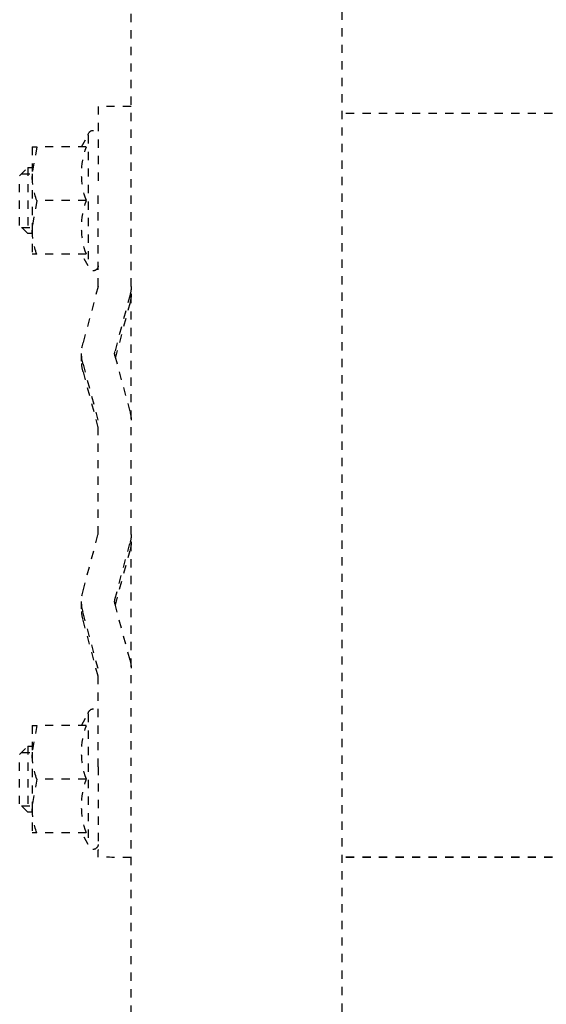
# Model space of a CAD drawing. Header units: centimetres. Extents: x 42630 to 130002, y 15 to 29179.
# Tile 51 of 175: x 50114.08 to 50120.45, y 5389.06 to 5400.97. Entities that reach past the tile are written whole.
import ezdxf

# ---------------------------------------------------------------- set-up
doc = ezdxf.new("R2010")
doc.units = ezdxf.units.CM
doc.header["$LTSCALE"] = 0.01
doc.linetypes.add('DASHED2', pattern=[9.525, 6.35, -3.175])
doc.layers.get('0').update_dxf_attribs({"color": 253})
doc.layers.add('CKDRZWI_', color=253, linetype='Continuous')

# ---------------------------------------------------------------- blocks, each defined once
blk = doc.blocks.new('A$7E8814B27261F1')
at = {"color": 7, "linetype": 'DASHED2', "ltscale": 10}
for p, q in [((3835.2, 4463.5), (3834.2, 4462.5)), ((3834.2, 4462.5), (3842.2, 4462.5)), ((3834.2, 4462.5), (3834.2, 4462)), ((3834.97, 4463.26), (3834.97, 4462)), ((3841.2, 4463.5), (3835.2, 4463.5)), ((3842.2, 4462.5), (3841.2, 4463.5)), ((3841.44, 4463.26), (3841.44, 4462)), ((3842.2, 4462), (3842.2, 4462.5)), ((3905.2, 4463.5), (3904.2, 4462.5)), ((3904.2, 4462.5), (3912.2, 4462.5)), ((3904.2, 4462.5), (3904.2, 4462)), ((3904.97, 4463.26), (3904.97, 4462)), ((3911.2, 4463.5), (3905.2, 4463.5)), ((3912.2, 4462.5), (3911.2, 4463.5)), ((3911.44, 4463.26), (3911.44, 4462)), ((3912.2, 4462), (3912.2, 4462.5)), ((3831.7, 4462), (3831.7, 4461.42)), ((3831.7, 4461.42), (3834.95, 4462)), ((3831.7, 4462), (3834.95, 4462)), ((3831.7, 4455.43), (3831.7, 4461.42)), ((3834.95, 4462), (3841.45, 4462)), ((3838.2, 4461.42), (3841.45, 4462)), ((3838.2, 4455.43), (3838.2, 4461.42)), ((3841.45, 4462), (3844.7, 4462)), ((3844.7, 4461.42), (3844.7, 4462)), ((3844.7, 4455.43), (3844.7, 4461.42)), ((3901.7, 4462), (3901.7, 4461.42)), ((3901.7, 4461.42), (3904.95, 4462)), ((3901.7, 4462), (3904.95, 4462)), ((3901.7, 4455.43), (3901.7, 4461.42)), ((3904.95, 4462), (3911.45, 4462)), ((3908.2, 4461.42), (3911.45, 4462)), ((3908.2, 4455.43), (3908.2, 4461.42)), ((3911.45, 4462), (3914.7, 4462)), ((3914.7, 4461.42), (3914.7, 4462)), ((3914.7, 4455.43), (3914.7, 4461.42)), ((3831.7, 4456.01), (3830.3, 4455.2)), ((3846.1, 4455.2), (3844.7, 4456.01)), ((3848.59, 4454), (3855.42, 4455.83)), ((3857.61, 4456), (3856.71, 4456)), ((3858, 4455.83), (3864.83, 4454)), ((3858.9, 4455.83), (3865.73, 4454)), ((3885.42, 4455.83), (3878.59, 4454)), ((3887.61, 4456), (3886.71, 4456)), ((3894.83, 4454), (3888, 4455.83)), ((3895.73, 4454), (3888.9, 4455.83)), ((3901.7, 4456.01), (3900.3, 4455.2)), ((3916.1, 4455.2), (3914.7, 4456.01)), ((3830.3, 4455.2), (3846.1, 4455.2)), ((3900.3, 4455.2), (3916.1, 4455.2)), ((3826.8, 4454), (3836.71, 4454)), ((3826.8, 4450), (3826.8, 4454)), ((3848.59, 4454), (3836.71, 4454)), ((3878.59, 4454), (3864.83, 4454)), ((3906.71, 4454), (3894.83, 4454)), ((3906.71, 4454), (3916.8, 4454)), ((3917.62, 4454), (3916.8, 4454)), ((3849.62, 4450.14), (3856.45, 4451.97)), ((3850.52, 4450.14), (3857.16, 4451.91)), ((3856.97, 4451.97), (3863.8, 4450.14)), ((3886.45, 4451.97), (3879.62, 4450.14)), ((3887.16, 4451.91), (3880.52, 4450.14)), ((3893.8, 4450.14), (3886.97, 4451.97)), ((4186.6, 4450), (711.34, 4450)), ((3849.49, 4450), (3849.49, 4450)), ((3879.49, 4450), (3879.49, 4450)), ((711.34, 4424.5), (4186.6, 4424.5)), ((3827.65, 4387), (3827.65, 4424.5)), ((3917.64, 4387), (3917.64, 4424.5)), ((3917.68, 4387), (3917.68, 4424.5))]:
    blk.add_line(p, q, dxfattribs=at)
for centre, radius, start, end in [((3834.84, 4451.97), 10.03, 70.3966, 89.3472), ((3841.34, 4451.97), 10.03, 70.3966, 89.3472), ((3904.84, 4451.97), 10.03, 70.3966, 89.3472), ((3911.34, 4451.97), 10.03, 70.3966, 89.3472), ((3834.95, 4446.54), 9.46, 69.9158, 110.0842), ((3841.45, 4446.54), 9.46, 69.9158, 110.0842), ((3856.71, 4451), 5, 74.9995, 105.0005), ((3857.61, 4451), 5, 74.9995, 90), ((3886.71, 4451), 5, 74.9995, 105.0005), ((3887.61, 4451), 5, 74.9995, 90), ((3904.95, 4446.54), 9.46, 69.9158, 110.0842), ((3911.45, 4446.54), 9.46, 69.9158, 110.0842), ((3830.3, 4454.6), 0.6, 90, 270), ((3846.1, 4454.6), 0.6, 270, 90), ((3900.3, 4454.6), 0.6, 90, 270), ((3916.1, 4454.6), 0.6, 270, 90), ((3856.71, 4451), 1, 74.9995, 105.0005), ((3886.71, 4451), 1, 74.9995, 105.0005), ((3848.59, 4454), 4, 270, 285.0005), ((3849.49, 4454), 4, 270, 285.0005), ((3864.83, 4454), 4, 254.9995, 270), ((3878.59, 4454), 4, 270, 285.0005), ((3879.49, 4454), 4, 270, 285.0005), ((3894.83, 4454), 4, 254.9995, 270)]:
    blk.add_arc(centre, radius, start, end, dxfattribs=at)
blk.add_ellipse((3917.62, 4447), major_axis=(0, -7), ratio=0.008727, start_param=2.013707, end_param=3.141593, dxfattribs=at)

msp = doc.modelspace()

# ---------------------------------------------------------------- block references
at = {"layer": 'CKDRZWI_', "xscale": -0.1, "yscale": 0.1, "zscale": 0.1, "rotation": 90}
msp.add_blockref('A$7E8814B27261F1', (50560.429, 5782.604), dxfattribs=at)

doc.saveas('drawing.dxf')
